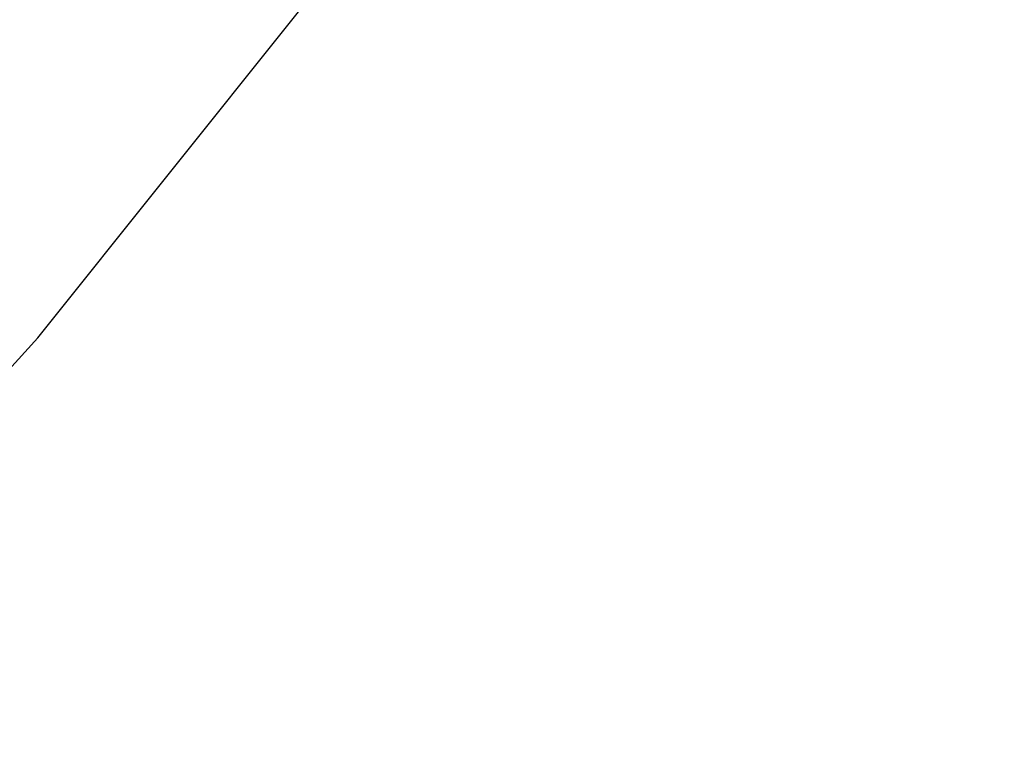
# Paper-space layout '_Isométrica' of a CAD drawing. Header units: millimetres. Extents: x -968 to 537, y -965 to 176.
# Tile 117 of 171: x -478.01 to -469.38, y -692.04 to -685.53. Entities that reach past the tile are written whole.
import ezdxf

# ---------------------------------------------------------------- set-up
doc = ezdxf.new("R2010")
doc.units = ezdxf.units.MM

psp = doc.layouts.new('_Isométrica')

# ---------------------------------------------------------------- linework, layer by layer
at = {"color": 7, "linetype": 'Continuous', "lineweight": 25, "flags": 128}
psp.add_lwpolyline([(-503.888, -708.4827), (-502.3662, -707.7373), (-497.8148, -705.2478), (-493.4408, -702.4534), (-489.2511, -699.3585), (-485.2521, -695.9679), (-481.4499, -692.2867), (-477.8504, -688.3206), (-474.4592, -684.0758), (-471.2815, -679.5587), (-468.3222, -674.7764)], dxfattribs=at)
at = {"color": 7, "linetype": 'Continuous', "lineweight": 25}
psp.add_open_spline([(-806.152, -525.5332), (-805.5378, -527.1209), (-803.7604, -531.7159), (-800.6707, -539.3013), (-796.8237, -548.2715), (-792.788, -557.1996), (-788.5711, -566.0769), (-784.1764, -574.8945), (-779.6085, -583.6436), (-774.872, -592.3155), (-769.9718, -600.9015), (-764.9126, -609.3931), (-759.6996, -617.7817), (-754.3379, -626.0588), (-748.833, -634.2162), (-743.1902, -642.2456), (-737.4151, -650.1391), (-731.5134, -657.8886), (-725.491, -665.4863), (-719.3536, -672.9246), (-713.1073, -680.1959), (-706.7581, -687.2928), (-700.3123, -694.2081), (-693.776, -700.9348), (-687.1556, -707.4659), (-680.4575, -713.7947), (-673.6881, -719.9147), (-666.8539, -725.8195), (-659.9615, -731.5028), (-653.0175, -736.9588), (-646.0285, -742.1816), (-639.0012, -747.1654), (-631.9424, -751.905), (-624.8589, -756.3949), (-617.7575, -760.6302), (-610.6452, -764.606), (-603.529, -768.3176), (-596.4159, -771.7606), (-589.3133, -774.9305), (-582.2284, -777.8235), (-575.1688, -780.4357), (-568.142, -782.7637), (-561.1556, -784.8044), (-554.2174, -786.5549), (-547.3353, -788.0128), (-540.5173, -789.1761), (-533.7716, -790.0433), (-527.1062, -790.6134), (-520.5291, -790.8859), (-514.0484, -790.8608), (-507.6719, -790.5388), (-501.4071, -789.921), (-495.261, -789.0095), (-489.2411, -787.8049), (-483.3513, -786.3151), (-477.6075, -784.5226), (-472.9929, -782.87), (-470.3477, -781.7111), (-469.5182, -781.3477)], degree=3, knots=[0, 0, 0, 0, 0.0096202, 0.0278408, 0.0460594, 0.0642757, 0.0824903, 0.1007034, 0.1189154, 0.1371267, 0.1553377, 0.1735486, 0.1917599, 0.2099719, 0.2281849, 0.2463993, 0.2646155, 0.2828339, 0.3010548, 0.3192787, 0.3375058, 0.3557365, 0.3739712, 0.3922102, 0.4104538, 0.4287023, 0.446956, 0.465215, 0.4834796, 0.5017498, 0.5200255, 0.5383069, 0.5565935, 0.5748851, 0.5931812, 0.6114809, 0.6297833, 0.6480871, 0.6663901, 0.6846902, 0.7029848, 0.7212711, 0.7395455, 0.7578043, 0.7760432, 0.7942576, 0.8124427, 0.8305936, 0.8487057, 0.8667746, 0.8847968, 0.9027695, 0.9206914, 0.9385626, 0.9563847, 0.9741612, 0.9918974, 1, 1, 1, 1], dxfattribs=at)

doc.saveas('drawing.dxf')
